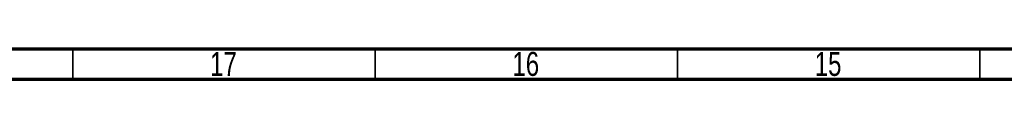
# Model space of a CAD drawing. Header units: millimetres. Extents: x 15 to 1195, y 5 to 836.
# Tile 28 of 35: x 341 to 504, y 831 to 836. Entities that reach past the tile are written whole.
import ezdxf

# ---------------------------------------------------------------- set-up
doc = ezdxf.new("R2010")
doc.units = ezdxf.units.MM
doc.styles.add('SLDTEXTSTYLE0', font='TXT', dxfattribs={"width": 0.75})

msp = doc.modelspace()

# ---------------------------------------------------------------- linework, layer by layer
at = {"color": 7, "linetype": 'Continuous', "lineweight": 70}
for p, q in [((15, 836), (1184, 836)), ((20, 831), (1179, 831))]:
    msp.add_line(p, q, dxfattribs=at)
at = {"color": 7, "linetype": 'Continuous', "lineweight": 35}
for p, q in [((349.5, 831), (349.5, 836)), ((399.5, 831), (399.5, 836)), ((449.5, 831), (449.5, 836)), ((499.5, 831), (499.5, 836))]:
    msp.add_line(p, q, dxfattribs=at)

# ---------------------------------------------------------------- texts
at = {"color": 7, "linetype": 'Continuous', "lineweight": 0, "char_height": 3.9687, "attachment_point": 2, "style": 'SLDTEXTSTYLE0'}
for s, insert in [('17', (374.42, 835.499)), ('16', (424.42, 835.499)), ('15', (474.42, 835.499))]:
    msp.add_mtext(s, dxfattribs=dict(at, insert=insert))

doc.saveas('drawing.dxf')
